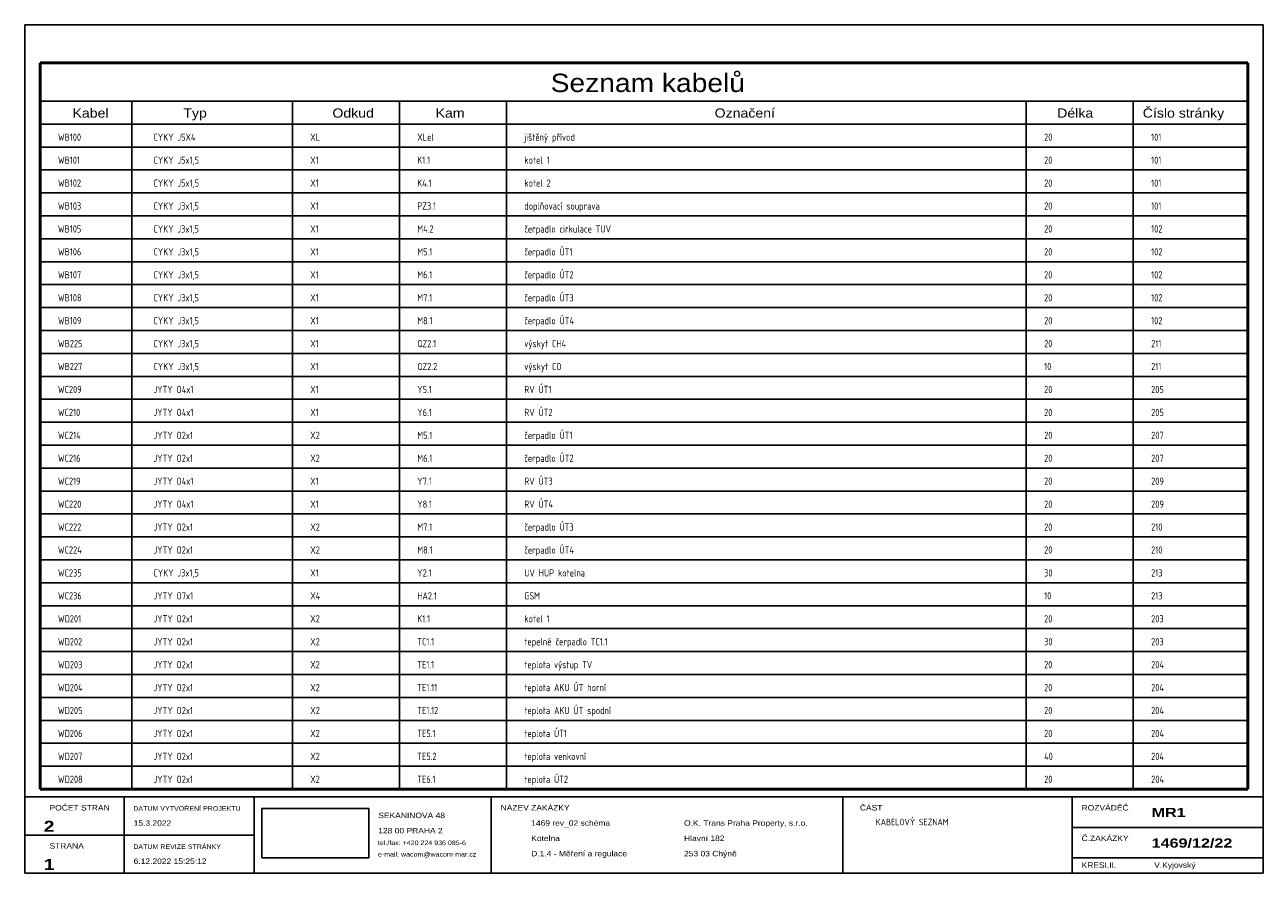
# Model space of a CAD drawing. Header units: millimetres. Extents: x 8 to 412, y 5 to 282.
import ezdxf
from ezdxf.enums import TextEntityAlignment as Align

# ---------------------------------------------------------------- set-up
doc = ezdxf.new("R2010")
doc.units = ezdxf.units.MM
doc.linetypes.add('Caddy_Solid', pattern=[0])
doc.layers.add('Caddy_1', color=7, linetype='Caddy_Solid', lineweight=25)
doc.styles.add('Caddy_Arial', font='arial.ttf', dxfattribs={"width": 1.1})
doc.styles.add('Caddy_Arial Black', font='ariblk.ttf', dxfattribs={"width": 1.1})
doc.styles.add('Caddy_Arial CE', font='arial.ttf', dxfattribs={"width": 1.1})
doc.styles.add('Caddy_Vectorfont1p', font='isocp___.ttf', dxfattribs={"width": 0.9})
picture_1 = doc.add_image_def('image1.jpg', size_in_pixel=(1084, 500))

# ---------------------------------------------------------------- blocks, each defined once
blk = doc.blocks.new('FDD78B562553')
at = {"layer": 'Caddy_1', "color": 7, "linetype": 'Caddy_Solid', "lineweight": 50}
for p, q in [((12.5, 270), (407.5, 270)), ((12.5, 32.5), (12.5, 270)), ((407.5, 270), (407.5, 32.5)), ((407.5, 32.5), (12.5, 32.5))]:
    blk.add_line(p, q, dxfattribs=at)
blk = doc.blocks.new('3D5F40C2F1EA')
at = {"layer": 'Caddy_1', "color": 7, "linetype": 'Caddy_Solid', "lineweight": 25}
for p, q in [((7.5, 282.5), (7.5, 5)), ((7.5, 282.5), (412.5, 282.5)), ((412.5, 5), (412.5, 282.5)), ((12.5, 257.5), (407.5, 257.5)), ((42.5, 257.5), (42.5, 32.5)), ((95, 257.5), (95, 32.5)), ((130, 257.5), (130, 32.5)), ((130, 257.5), (130, 32.5)), ((165, 257.5), (165, 32.5)), ((335, 257.5), (335, 32.5)), ((370, 257.5), (370, 32.5)), ((12.5, 250), (407.5, 250)), ((12.5, 242.5), (407.5, 242.5)), ((12.5, 235), (407.5, 235)), ((12.5, 227.5), (407.5, 227.5)), ((12.5, 220), (407.5, 220)), ((12.5, 212.5), (407.5, 212.5)), ((12.5, 205), (407.5, 205)), ((12.5, 197.5), (407.5, 197.5)), ((12.5, 190), (407.5, 190)), ((12.5, 182.5), (407.5, 182.5)), ((12.5, 175), (407.5, 175)), ((12.5, 167.5), (407.5, 167.5)), ((12.5, 160), (407.5, 160)), ((12.5, 152.5), (407.5, 152.5)), ((12.5, 145), (407.5, 145)), ((12.5, 137.5), (407.5, 137.5)), ((12.5, 130), (407.5, 130)), ((12.5, 122.5), (407.5, 122.5)), ((12.5, 115), (407.5, 115)), ((12.5, 107.5), (407.5, 107.5)), ((12.5, 100), (407.5, 100)), ((12.5, 92.5), (407.5, 92.5)), ((12.5, 85), (407.5, 85)), ((12.5, 77.5), (407.5, 77.5)), ((12.5, 70), (407.5, 70)), ((12.5, 62.5), (407.5, 62.5)), ((12.5, 55), (407.5, 55)), ((12.5, 47.5), (407.5, 47.5)), ((12.5, 40), (407.5, 40)), ((12.5, 32.5), (407.5, 32.5)), ((7.5, 30), (412.5, 30)), ((40, 5), (40, 30)), ((82.5, 30), (82.5, 5)), ((160, 30), (160, 5)), ((275, 30), (275, 5)), ((350, 30), (350, 5)), ((7.5, 17.5), (82.5, 17.5)), ((350, 20), (412.5, 20)), ((350, 10), (412.5, 10)), ((7.5, 5), (412.5, 5))]:
    blk.add_line(p, q, dxfattribs=at)
at = {"layer": 'Caddy_1'}
blk.add_blockref('FDD78B562553', (0, 0, 1), dxfattribs=at)
at = {"layer": 'Caddy_1', "color": 7, "lineweight": 25, "style": 'Caddy_Arial CE', "width": 1.1}
blk.add_text('Seznam kabelů', height=6, dxfattribs=at).set_placement((211.25, 260.5), align=Align.CENTER)
at = {"layer": 'Caddy_1', "color": 7, "lineweight": 25}
for s, height, style, width, p in [('Kabel', 3, 'Caddy_Arial', 1.1, (23.1, 252.13)), ('Odkud', 3, 'Caddy_Arial', 1.1, (108.1, 252.13)), ('Označení', 3, 'Caddy_Arial', 1.1, (233.1, 252.13)), ('Číslo stránky', 3, 'Caddy_Arial', 1.1, (373.1, 252.13)), ('Typ', 3, 'Caddy_Arial', 1.1, (59.35, 252.13)), ('Kam', 3, 'Caddy_Arial', 1.1, (141.85, 252.13)), ('POČET STRAN', 1.8, 'Caddy_Arial', 1.1, (15.6, 25.52)), ('DATUM VYTVOŘENÍ PROJEKTU', 1.5, 'Caddy_Arial', 1.1, (43, 25.44)), ('SEKANINOVA 48', 1.8, 'Caddy_Arial', 1.1, (123.1, 23.02)), ('NÁZEV ZAKÁZKY', 1.8, 'Caddy_Arial', 1.1, (163.1, 25.52)), ('ČÁST', 1.8, 'Caddy_Arial', 1.1, (280.6, 25.52)), ('ROZVÁDĚČ', 1.8, 'Caddy_Arial', 1.1, (353.1, 25.52)), ('MR1', 3, 'Caddy_Arial Black', 1.1, (376, 23.38)), ('2', 3.6, 'Caddy_Arial Black', 1.1, (13.7, 18.55)), ('15.3.2022', 1.8, 'Caddy_Arial', 1.1, (43.1, 20.52)), ('1469 rev_02 schéma', 1.8, 'Caddy_Arial', 1.1, (173.1, 20.52)), ('O.K. Trans Praha Property, s.r.o.', 1.8, 'Caddy_Arial', 1.1, (223.1, 20.52)), ('KABELOVÝ SEZNAM', 2.1, 'Caddy_Vectorfont1p', 0.9, (285.8, 20.7)), ('128 00 PRAHA 2', 1.8, 'Caddy_Arial', 1.1, (123.1, 18.02)), ('Kotelna', 1.8, 'Caddy_Arial', 1.1, (173.1, 15.52)), ('Hlavní 182', 1.8, 'Caddy_Arial', 1.1, (223.1, 15.52)), ('Č.ZAKÁZKY', 1.8, 'Caddy_Arial', 1.1, (353.1, 15.52)), ('1469/12/22', 3, 'Caddy_Arial Black', 1.1, (376, 13.38)), ('STRANA', 1.8, 'Caddy_Arial', 1.1, (15.6, 13.02)), ('DATUM REVIZE STRÁNKY', 1.5, 'Caddy_Arial', 1.1, (43, 12.94)), ('tel./fax: +420 224 936 085-6', 1.5, 'Caddy_Arial', 1.1, (123, 14.19)), ('D.1.4 - Měření a regulace', 1.8, 'Caddy_Arial', 1.1, (173.1, 10.52)), ('253 03 Chýně', 1.8, 'Caddy_Arial', 1.1, (223.1, 10.52)), ('1', 3.6, 'Caddy_Arial Black', 1.1, (13.7, 6.05)), ('6.12.2022 15:25:12', 1.8, 'Caddy_Arial', 1.1, (43.1, 8.02)), ('e-mail: wacom@wacom-mar.cz', 1.5, 'Caddy_Arial', 1.1, (123, 10.44)), ('KRESLIL', 1.8, 'Caddy_Arial', 1.1, (353.1, 6.77)), ('V.Kyjovský', 1.8, 'Caddy_Arial', 1.1, (376.85, 6.77))]:
    blk.add_text(s, height=height, dxfattribs=dict(at, style=style, width=width)).set_placement(p)
at = {"layer": 'Caddy_1', "color": 7, "lineweight": 25, "style": 'Caddy_Arial', "width": 1.1}
blk.add_text('Délka', height=3, dxfattribs=at).set_placement((356.9, 252.13), align=Align.RIGHT)
at = {"color": 18, "true_color": 0x000000}
image = blk.add_image(picture_1, insert=(85, 10), size_in_units=(35, 16.14), dxfattribs=at)

msp = doc.modelspace()

# ---------------------------------------------------------------- block references
at = {"layer": 'Caddy_1'}
msp.add_blockref('3D5F40C2F1EA', (0, 0, 1), dxfattribs=at)

# ---------------------------------------------------------------- texts
at = {"layer": 'Caddy_1', "color": 7, "lineweight": 25, "style": 'Caddy_Vectorfont1p', "width": 0.9}
for s, height, p in [('XLel', 2.363, (135.85, 244.54)), ('jištěný přívod', 2.3625, (170.85, 244.54)), ('WB100', 2.363, (18.35, 244.54)), ('CYKY J5X4', 2.363, (49.6, 244.54)), ('XL', 2.363, (100.86, 244.54)), ('20', 2.363, (340.86, 244.54)), ('101', 2.363, (375.86, 244.54)), ('WB101', 2.363, (18.35, 237.04)), ('CYKY J5x1,5', 2.3625, (49.6, 237.04)), ('X1', 2.363, (100.86, 237.04)), ('K1.1', 2.363, (135.85, 237.04)), ('kotel 1', 2.363, (170.85, 237.04)), ('20', 2.363, (340.86, 237.04)), ('101', 2.363, (375.86, 237.04)), ('WB102', 2.363, (18.35, 229.54)), ('CYKY J5x1,5', 2.3625, (49.6, 229.54)), ('X1', 2.363, (100.86, 229.54)), ('K4.1', 2.363, (135.85, 229.54)), ('kotel 2', 2.363, (170.85, 229.54)), ('20', 2.363, (340.86, 229.54)), ('101', 2.363, (375.86, 229.54)), ('WB103', 2.363, (18.35, 222.04)), ('CYKY J3x1,5', 2.3625, (49.6, 222.04)), ('X1', 2.363, (100.86, 222.04)), ('PZ3.1', 2.363, (135.85, 222.04)), ('doplňovací souprava', 2.3625, (170.85, 222.04)), ('20', 2.363, (340.86, 222.04)), ('101', 2.363, (375.86, 222.04)), ('WB105', 2.363, (18.35, 214.54)), ('CYKY J3x1,5', 2.3625, (49.6, 214.54)), ('X1', 2.363, (100.86, 214.54)), ('M4.2', 2.363, (135.85, 214.54)), ('čerpadlo cirkulace TUV', 2.3625, (170.85, 214.54)), ('20', 2.363, (340.86, 214.54)), ('102', 2.363, (375.86, 214.54)), ('WB106', 2.363, (18.35, 207.04)), ('CYKY J3x1,5', 2.3625, (49.6, 207.04)), ('X1', 2.363, (100.86, 207.04)), ('M5.1', 2.363, (135.85, 207.04)), ('čerpadlo ÚT1', 2.3625, (170.85, 207.04)), ('20', 2.363, (340.86, 207.04)), ('102', 2.363, (375.86, 207.04)), ('čerpadlo ÚT2', 2.3625, (170.85, 199.54)), ('WB107', 2.363, (18.35, 199.54)), ('CYKY J3x1,5', 2.3625, (49.6, 199.54)), ('X1', 2.363, (100.86, 199.54)), ('M6.1', 2.363, (135.85, 199.54)), ('20', 2.363, (340.86, 199.54)), ('102', 2.363, (375.86, 199.54)), ('WB108', 2.363, (18.35, 192.04)), ('CYKY J3x1,5', 2.3625, (49.6, 192.04)), ('X1', 2.363, (100.86, 192.04)), ('M7.1', 2.363, (135.85, 192.04)), ('čerpadlo ÚT3', 2.3625, (170.85, 192.04)), ('20', 2.363, (340.86, 192.04)), ('102', 2.363, (375.86, 192.04)), ('WB109', 2.363, (18.35, 184.54)), ('CYKY J3x1,5', 2.3625, (49.6, 184.54)), ('X1', 2.363, (100.86, 184.54)), ('M8.1', 2.363, (135.85, 184.54)), ('čerpadlo ÚT4', 2.3625, (170.85, 184.54)), ('20', 2.363, (340.86, 184.54)), ('102', 2.363, (375.86, 184.54)), ('WB225', 2.363, (18.35, 177.04)), ('CYKY J3x1,5', 2.3625, (49.6, 177.04)), ('X1', 2.363, (100.86, 177.04)), ('QZ2.1', 2.363, (135.85, 177.04)), ('výskyt CH4', 2.363, (170.85, 177.04)), ('20', 2.363, (340.86, 177.04)), ('211', 2.363, (375.86, 177.04)), ('WB227', 2.363, (18.35, 169.54)), ('CYKY J3x1,5', 2.3625, (49.6, 169.54)), ('X1', 2.363, (100.86, 169.54)), ('QZ2.2', 2.363, (135.85, 169.54)), ('výskyt CO', 2.363, (170.85, 169.54)), ('10', 2.363, (340.86, 169.54)), ('211', 2.363, (375.86, 169.54)), ('WC209', 2.363, (18.35, 162.04)), ('JYTY O4x1', 2.363, (49.6, 162.04)), ('X1', 2.363, (100.86, 162.04)), ('Y5.1', 2.363, (135.85, 162.04)), ('RV ÚT1', 2.363, (170.85, 162.04)), ('20', 2.363, (340.86, 162.04)), ('205', 2.363, (375.86, 162.04)), ('WC210', 2.363, (18.35, 154.54)), ('JYTY O4x1', 2.363, (49.6, 154.54)), ('X1', 2.363, (100.86, 154.54)), ('Y6.1', 2.363, (135.85, 154.54)), ('RV ÚT2', 2.363, (170.85, 154.54)), ('20', 2.363, (340.86, 154.54)), ('205', 2.363, (375.86, 154.54)), ('čerpadlo ÚT1', 2.3625, (170.85, 147.04)), ('WC214', 2.363, (18.35, 147.04)), ('JYTY O2x1', 2.363, (49.6, 147.04)), ('X2', 2.363, (100.86, 147.04)), ('M5.1', 2.363, (135.85, 147.04)), ('20', 2.363, (340.86, 147.04)), ('207', 2.363, (375.86, 147.04)), ('WC216', 2.363, (18.35, 139.54)), ('JYTY O2x1', 2.363, (49.6, 139.54)), ('X2', 2.363, (100.86, 139.54)), ('M6.1', 2.363, (135.85, 139.54)), ('čerpadlo ÚT2', 2.3625, (170.85, 139.54)), ('20', 2.363, (340.86, 139.54)), ('207', 2.363, (375.86, 139.54)), ('WC219', 2.363, (18.35, 132.04)), ('JYTY O4x1', 2.363, (49.6, 132.04)), ('X1', 2.363, (100.86, 132.04)), ('Y7.1', 2.363, (135.85, 132.04)), ('RV ÚT3', 2.363, (170.85, 132.04)), ('20', 2.363, (340.86, 132.04)), ('209', 2.363, (375.86, 132.04)), ('WC220', 2.363, (18.35, 124.54)), ('JYTY O4x1', 2.363, (49.6, 124.54)), ('X1', 2.363, (100.86, 124.54)), ('Y8.1', 2.363, (135.85, 124.54)), ('RV ÚT4', 2.363, (170.85, 124.54)), ('20', 2.363, (340.86, 124.54)), ('209', 2.363, (375.86, 124.54)), ('WC222', 2.363, (18.35, 117.04)), ('JYTY O2x1', 2.363, (49.6, 117.04)), ('X2', 2.363, (100.86, 117.04)), ('M7.1', 2.363, (135.85, 117.04)), ('čerpadlo ÚT3', 2.3625, (170.85, 117.04)), ('20', 2.363, (340.86, 117.04)), ('210', 2.363, (375.86, 117.04)), ('WC224', 2.363, (18.35, 109.54)), ('JYTY O2x1', 2.363, (49.6, 109.54)), ('X2', 2.363, (100.86, 109.54)), ('M8.1', 2.363, (135.85, 109.54)), ('čerpadlo ÚT4', 2.3625, (170.85, 109.54)), ('20', 2.363, (340.86, 109.54)), ('210', 2.363, (375.86, 109.54)), ('WC235', 2.363, (18.35, 102.04)), ('CYKY J3x1,5', 2.3625, (49.6, 102.04)), ('X1', 2.363, (100.86, 102.04)), ('Y2.1', 2.363, (135.85, 102.04)), ('UV HUP kotelna', 2.3625, (170.85, 102.04)), ('30', 2.363, (340.86, 102.04)), ('213', 2.363, (375.86, 102.04)), ('WC236', 2.363, (18.35, 94.54)), ('JYTY O7x1', 2.363, (49.6, 94.54)), ('X4', 2.363, (100.86, 94.54)), ('HA2.1', 2.363, (135.85, 94.54)), ('GSM', 2.363, (170.85, 94.54)), ('10', 2.363, (340.86, 94.54)), ('213', 2.363, (375.86, 94.54)), ('WD201', 2.363, (18.35, 87.04)), ('JYTY O2x1', 2.363, (49.6, 87.04)), ('X2', 2.363, (100.86, 87.04)), ('K1.1', 2.363, (135.85, 87.04)), ('kotel 1', 2.363, (170.85, 87.04)), ('20', 2.363, (340.86, 87.04)), ('203', 2.363, (375.86, 87.04)), ('WD202', 2.363, (18.35, 79.54)), ('JYTY O2x1', 2.363, (49.6, 79.54)), ('X2', 2.363, (100.86, 79.54)), ('TC1.1', 2.363, (135.85, 79.54)), ('tepelné čerpadlo TC1.1', 2.3625, (170.85, 79.54)), ('30', 2.363, (340.86, 79.54)), ('203', 2.363, (375.86, 79.54)), ('WD203', 2.363, (18.35, 72.04)), ('JYTY O2x1', 2.363, (49.6, 72.04)), ('X2', 2.363, (100.86, 72.04)), ('TE1.1', 2.363, (135.85, 72.04)), ('teplota výstup TV', 2.3625, (170.85, 72.04)), ('20', 2.363, (340.86, 72.04)), ('204', 2.363, (375.86, 72.04)), ('WD204', 2.363, (18.35, 64.54)), ('JYTY O2x1', 2.363, (49.6, 64.54)), ('X2', 2.363, (100.86, 64.54)), ('TE1.11', 2.363, (135.85, 64.54)), ('teplota AKU ÚT horní', 2.3625, (170.85, 64.54)), ('20', 2.363, (340.86, 64.54)), ('204', 2.363, (375.86, 64.54)), ('WD205', 2.363, (18.35, 57.04)), ('JYTY O2x1', 2.363, (49.6, 57.04)), ('X2', 2.363, (100.86, 57.04)), ('TE1.12', 2.363, (135.85, 57.04)), ('teplota AKU ÚT spodní', 2.3625, (170.85, 57.04)), ('20', 2.363, (340.86, 57.04)), ('204', 2.363, (375.86, 57.04)), ('teplota ÚT1', 2.3625, (170.85, 49.54)), ('WD206', 2.363, (18.35, 49.54)), ('JYTY O2x1', 2.363, (49.6, 49.54)), ('X2', 2.363, (100.86, 49.54)), ('TE5.1', 2.363, (135.85, 49.54)), ('20', 2.363, (340.86, 49.54)), ('204', 2.363, (375.86, 49.54)), ('teplota venkovní', 2.3625, (170.85, 42.04)), ('WD207', 2.363, (18.35, 42.04)), ('JYTY O2x1', 2.363, (49.6, 42.04)), ('X2', 2.363, (100.86, 42.04)), ('TE5.2', 2.363, (135.85, 42.04)), ('40', 2.363, (340.86, 42.04)), ('204', 2.363, (375.86, 42.04)), ('WD208', 2.363, (18.35, 34.54)), ('JYTY O2x1', 2.363, (49.6, 34.54)), ('X2', 2.363, (100.86, 34.54)), ('TE6.1', 2.363, (135.85, 34.54)), ('teplota ÚT2', 2.3625, (170.85, 34.54)), ('20', 2.363, (340.86, 34.54)), ('204', 2.363, (375.86, 34.54))]:
    msp.add_text(s, height=height, dxfattribs=at).set_placement(p)

doc.saveas('drawing.dxf')
